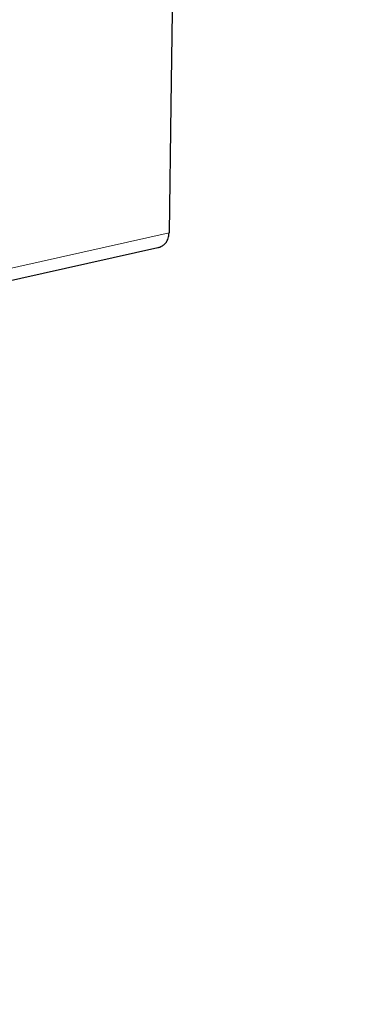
# Model space of a CAD drawing. Header units: millimetres. Extents: x 8 to 927, y 12 to 1100.
# Tile 18 of 31: x 807 to 817, y 319 to 349. Entities that reach past the tile are written whole.
import ezdxf

# ---------------------------------------------------------------- set-up
doc = ezdxf.new("R2010")
doc.units = ezdxf.units.MM

msp = doc.modelspace()

# ---------------------------------------------------------------- linework, layer by layer
at = {"color": 7, "linetype": 'Continuous', "lineweight": 30, "flags": 128}
for points in [[(811.546, 351.652), (811.475, 346.715), (811.418, 342.835)], [(708.525, 319.46), (759.31, 330.818), (811.077, 342.392)]]:
    msp.add_lwpolyline(points, dxfattribs=at)
at = {"color": 8, "linetype": 'Continuous', "lineweight": 0, "flags": 128}
msp.add_lwpolyline([(708.907, 319.912), (766.314, 332.751), (811.418, 342.835)], dxfattribs=at)
at = {"color": 8, "linetype": 'Continuous', "lineweight": 0}
for points, knots in [([(806.888, 368.367), (805.375, 367.899), (802.35, 366.964), (797.822, 365.641), (793.297, 364.342), (788.772, 363.05), (784.247, 361.765), (779.722, 360.486), (772.56, 358.467), (762.761, 355.722), (739.669, 349.268), (720.721, 343.986), (705.918, 339.859)], [0, 0, 0, 0, 0.044762, 0.089505, 0.134288, 0.179089, 0.223891, 0.268694, 0.313497, 0.436711, 0.55993, 1, 1, 1, 1]), ([(712.277, 336.189), (729.656, 340.556), (751.902, 346.147), (779.02, 352.98), (790.288, 355.841), (798.223, 357.873), (802.817, 359.056), (807.411, 360.245), (812.009, 361.46), (815.086, 362.317), (816.625, 362.746)], [0, 0, 0, 0, 0.500079, 0.640098, 0.780109, 0.824111, 0.868112, 0.912094, 0.956037, 1, 1, 1, 1]), ([(816.916, 361.681), (816.149, 361.464), (814.615, 361.03), (812.318, 360.403), (810.023, 359.789), (807.731, 359.186), (805.441, 358.591), (803.151, 357.998), (800.861, 357.407), (796.936, 356.397), (791.378, 354.975), (783.731, 353.03), (775.63, 350.98), (767.074, 348.823), (753.732, 345.462), (735.603, 340.899), (720.327, 337.061), (712.69, 335.142)], [0, 0, 0, 0, 0.021953, 0.043905, 0.065856, 0.087808, 0.109759, 0.131711, 0.153663, 0.175615, 0.244607, 0.313599, 0.395733, 0.477866, 0.56, 0.78, 1, 1, 1, 1])]:
    msp.add_open_spline(points, degree=3, knots=knots, dxfattribs=at)
at = {"color": 7, "linetype": 'Continuous', "lineweight": 30}
for points, knots in [([(810.984, 365.412), (808.141, 364.595), (802.455, 362.961), (793.957, 360.661), (785.458, 358.353), (776.965, 356.07), (768.474, 353.796), (754.328, 350.019), (734.533, 344.738), (717.561, 340.248), (709.077, 338.004)], [0, 0, 0, 0, 0.0833825, 0.1667339, 0.2500836, 0.3334312, 0.4167756, 0.5001155, 0.7500971, 1, 1, 1, 1]), ([(811.077, 342.395), (811.089, 342.397), (811.142, 342.405), (811.22, 342.446), (811.306, 342.514), (811.362, 342.596), (811.396, 342.677), (811.414, 342.753), (811.417, 342.807), (811.418, 342.835)], [0, 0, 0, 0, 0.061138, 0.248502, 0.435619, 0.624075, 0.748275, 0.872892, 1, 1, 1, 1])]:
    msp.add_open_spline(points, degree=3, knots=knots, dxfattribs=at)

doc.saveas('drawing.dxf')
